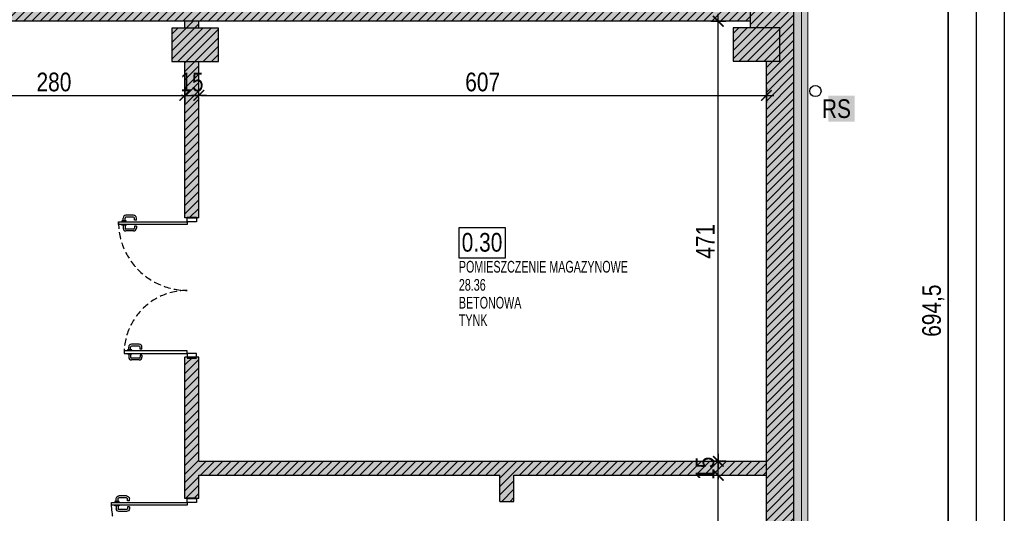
# Model space of a CAD drawing. Header units: millimetres. Extents: x 59331 to 112314, y -16110 to 34390.
# Tile 178 of 198: x 71515 to 72568, y 22689 to 23218. Entities that reach past the tile are written whole.
import ezdxf

# ---------------------------------------------------------------- set-up
doc = ezdxf.new("R2010")
doc.units = ezdxf.units.MM
doc.linetypes.add('DASHED', pattern=[0.75, 0.5, -0.25])
doc.layers.get('DEFPOINTS').update_dxf_attribs({"lineweight": 9})
for name, color, linetype in [('_HSA_HATCH_WYPEŁNIENIA_PRZEGRÓD', 205, 'Continuous'), ('_HSA_NUMERACJA POMIESZCZEN', 43, 'Continuous'), ('_HSA_OPIS', 43, 'Continuous'), ('_HSA_STOLARKA_WEWNĘTRZNA', 132, 'Continuous'), ('_HSA_WYM_100', 141, 'Continuous'), ('_HSA_ŚCIANY_CIENKIE', 2, 'Continuous'), ('_HSA_ŚCIANY_DZIAŁOWE', 6, 'Continuous'), ('_HSA_ŚCIANY_KONSTRUKCYJNE', 3, 'Continuous'), ('_HSA_ŚCIANY_MUROWANE', 4, 'Continuous')]:
    doc.layers.add(name, color=color, linetype=linetype)
doc.layers.add('_HSA_IZOLACJA_TERMICZNA', color=2, linetype='Continuous', lineweight=5)
doc.layers.add('_HSA_NUMERACJA POMIESZCZEN POMOC', color=7, linetype='Continuous', true_color=0x38940a, plot=False)
doc.layers.add('_HSA_UWAGI', color=50, linetype='Continuous', plot=False)
doc.styles.add('ARIAL_100', font='Arial.ttf', dxfattribs={"width": 0.8, "height": 20})
doc.styles.add('ARIAL_50', font='Arial Narrow.ttf', dxfattribs={"width": 0.8, "height": 10})
doc.linetypes.add('BATTING', pattern='A,0.00254,-2.54,[134,ltypeshp.shx,S=2.54,R=0,X=-2.54,Y=0],-5.08,[134,ltypeshp.shx,S=2.54,R=180,X=2.54,Y=0],-2.54', length=10.16254)
doc.dimstyles.new('WYM_WEWN_100', dxfattribs={"dimtxt": 20, "dimasz": 2, "dimexe": 10, "dimexo": 0, "dimgap": 4, "dimtad": 1, "dimdec": 1, "dimrnd": 0.1, "dimtxsty": 'ARIAL_100', "dimblk": 'Wym-03', "dimcen": 0, "dimdle": 10, "dimse1": 1, "dimse2": 1, "dimclrt": 256, "dimazin": 2, "dimtfac": 1, "dimtdec": 1, "dimtix": 1, "dimtmove": 2, "dimatfit": 0, "dimfxl": 1, "dimtolj": 1, "dimtzin": 0, "dimarcsym": 0})

# ---------------------------------------------------------------- blocks, each defined once
blk = doc.blocks.new('*U29')
for p, q in [((4.2, 76), (1.1, 76)), ((4.2, 74), (1.1, 74)), ((4.2, 77.25), (5, 77.25)), ((4.2, 72.75), (4.2, 77.25)), ((8.725, 77.25), (7.925, 77.25)), ((8.725, 72.75), (8.725, 77.25)), ((8.725, 76), (11.825, 76)), ((8.725, 74), (11.825, 74)), ((-1.9, 64.86), (-1.9, 73)), ((0.1, 64.86), (0.1, 73)), ((3.2, 63.86), (1.1, 63.86)), ((3.2, 61.86), (3.2, 63.86)), ((5, 72.75), (4.2, 72.75)), ((7.925, 72.75), (8.725, 72.75)), ((9.725, 61.86), (9.725, 63.86)), ((9.725, 63.86), (11.825, 63.86)), ((12.825, 64.86), (12.825, 73)), ((14.825, 64.86), (14.825, 73)), ((3.2, 61.86), (1.1, 61.86)), ((9.725, 61.86), (11.825, 61.86))]:
    blk.add_line(p, q)
for points in [[(5, 0), (7.925, 0), (7.925, 81), (5, 81)], [(1, 0), (1, -10), (5, -10), (5, 0)], [(86, 0), (86, -10), (90, -10), (90, 0)]]:
    blk.add_lwpolyline(points, close=True)
for points in [[(0, 0), (0, -10)], [(91, 0), (91, -10)]]:
    blk.add_lwpolyline(points)
for centre, radius, start, end in [((1.1, 73), 3, 90, 180), ((1.1, 73), 1, 90, 180), ((11.825, 73), 3, 0, 90), ((11.825, 73), 1, 0, 90), ((1.1, 64.86), 3, 180, 270), ((1.1, 64.86), 1, 180, 270), ((11.825, 64.86), 3, 270, 0), ((11.825, 64.86), 1, 270, 0)]:
    blk.add_arc(centre, radius, start, end)
at = {"linetype": 'DASHED', "ltscale": 25}
blk.add_arc((5, 0), 81, 0, 90, dxfattribs=at)
blk = doc.blocks.new('NUMERACJA_POMIESZCZEŃ_200')
blk.add_lwpolyline([(50, 31.9), (0, 31.9), (0, 0), (50, 0)], close=True)
at = {"style": 'ARIAL_100', "width": 0.8}
blk.add_attdef('OPIS_TABELKA', (3, 6.5), '', height=20, dxfattribs=at)
at = {"layer": '_HSA_NUMERACJA POMIESZCZEN POMOC', "style": 'ARIAL_50', "width": 0.8}
for tag, p in [('NAZWA', (0, -15.9)), ('POWIERZCHNIA', (0, -35.3)), ('POSADZKA', (0, -54.4)), ('SUFIT', (0, -73.1))]:
    blk.add_attdef(tag, p, '', height=12.5, dxfattribs=at)
blk = doc.blocks.new('*U363')
for p, q in [((-68.3, 63.75), (-67.5, 63.75)), ((-68.3, 59.25), (-68.3, 63.75)), ((-63.775, 63.75), (-64.575, 63.75)), ((-63.775, 59.25), (-63.775, 63.75)), ((63.675, 57.36), (63.675, 65.5)), ((65.675, 57.36), (65.675, 65.5)), ((69.775, 68.5), (66.675, 68.5)), ((69.775, 66.5), (66.675, 66.5)), ((69.775, 69.75), (70.575, 69.75)), ((69.775, 65.25), (69.775, 69.75)), ((70.575, 65.25), (69.775, 65.25)), ((74.3, 69.75), (73.5, 69.75)), ((73.5, 65.25), (74.3, 65.25)), ((74.3, 65.25), (74.3, 69.75)), ((74.3, 68.5), (77.4, 68.5)), ((74.3, 66.5), (77.4, 66.5)), ((78.4, 57.36), (78.4, 65.5)), ((80.4, 57.36), (80.4, 65.5)), ((-74.4, 51.36), (-74.4, 59.5)), ((-72.4, 51.36), (-72.4, 59.5)), ((-68.3, 62.5), (-71.4, 62.5)), ((-68.3, 60.5), (-71.4, 60.5)), ((-67.5, 59.25), (-68.3, 59.25)), ((-64.575, 59.25), (-63.775, 59.25)), ((-63.775, 62.5), (-60.675, 62.5)), ((-63.775, 60.5), (-60.675, 60.5)), ((-59.675, 51.36), (-59.675, 59.5)), ((-57.675, 51.36), (-57.675, 59.5)), ((68.775, 56.36), (66.675, 56.36)), ((68.775, 54.36), (66.675, 54.36)), ((68.775, 54.36), (68.775, 56.36)), ((75.3, 54.36), (75.3, 56.36)), ((75.3, 56.36), (77.4, 56.36)), ((75.3, 54.36), (77.4, 54.36)), ((-69.3, 50.36), (-71.4, 50.36)), ((-69.3, 48.36), (-71.4, 48.36)), ((-69.3, 48.36), (-69.3, 50.36)), ((-62.775, 48.36), (-62.775, 50.36)), ((-62.775, 50.36), (-60.675, 50.36)), ((-62.775, 48.36), (-60.675, 48.36))]:
    blk.add_line(p, q)
for points in [[(-67.5, 0), (-64.575, 0), (-64.575, 67.5), (-67.5, 67.5)], [(73.5, 0), (70.575, 0), (70.575, 73.5), (73.5, 73.5)], [(77.5, 0), (77.5, -10), (73.5, -10), (73.5, 0)], [(-71.5, 0), (-71.5, -10), (-67.5, -10), (-67.5, 0)]]:
    blk.add_lwpolyline(points, close=True)
for points in [[(78.5, 0), (78.5, -10)], [(-72.5, 0), (-72.5, -10)]]:
    blk.add_lwpolyline(points)
at = {"linetype": 'DASHED', "ltscale": 15}
for centre, radius, start, end in [((-67.5, 0), 67.5, 0, 90), ((73.5, 0), 73.5, 90, 180)]:
    blk.add_arc(centre, radius, start, end, dxfattribs=at)
for centre, radius, start, end in [((66.675, 65.5), 3, 90, 180), ((66.675, 65.5), 1, 90, 180), ((77.4, 65.5), 3, 0, 90), ((77.4, 65.5), 1, 0, 90), ((-71.4, 59.5), 3, 90, 180), ((-71.4, 59.5), 1, 90, 180), ((-60.675, 59.5), 3, 0, 90), ((-60.675, 59.5), 1, 0, 90), ((66.675, 57.36), 3, 180, 270), ((66.675, 57.36), 1, 180, 270), ((77.4, 57.36), 3, 270, 0), ((77.4, 57.36), 1, 270, 0), ((-71.4, 51.36), 3, 180, 270), ((-71.4, 51.36), 1, 180, 270), ((-60.675, 51.36), 3, 270, 0), ((-60.675, 51.36), 1, 270, 0)]:
    blk.add_arc(centre, radius, start, end)
blk = doc.blocks.new('Wym-03')
for p, q in [((-4, 0), (4, 0)), ((0, 4), (0, -4))]:
    blk.add_line(p, q)
blk.add_lwpolyline([(-2.83, -2.83, 0.8, 0.8, 0), (2.83, 2.83, 0.05, 0.05, 0)], format="xyseb")
blk = doc.blocks.new('*D430')
at = {"layer": '_HSA_WYM_100', "color": 0, "lineweight": -2, "transparency": 16777216}
blk.add_line((72508.2, 22561.2), (72508.2, 23251.5), dxfattribs=at)
at = {"layer": 'DEFPOINTS', "color": 0, "transparency": 16777216}
for p in [(72358.2, 23253.5), (72508.2, 23253.5), (72343.2, 22559.2)]:
    blk.add_point(p, dxfattribs=at)
at = {"layer": '_HSA_WYM_100', "color": 0, "lineweight": -2, "transparency": 16777216, "xscale": 2, "yscale": 2, "zscale": 2}
for p, rotation in [((72508.2, 23253.5), 90), ((72508.2, 22559.2), 270)]:
    blk.add_blockref('Wym-03', p, dxfattribs=dict(at, rotation=rotation))
at = {"layer": '_HSA_WYM_100', "transparency": 16777216, "insert": (72492.2, 22906.3), "char_height": 20, "attachment_point": 5, "rotation": 90, "style": 'ARIAL_100'}
blk.add_mtext('\\A1;694,5', dxfattribs=at)
blk = doc.blocks.new('*D452')
at = {"layer": '_HSA_WYM_100', "color": 0, "lineweight": -2, "transparency": 16777216}
blk.add_line((72538.2, 23251.5), (72538.2, 19529.4), dxfattribs=at)
at = {"layer": 'DEFPOINTS', "color": 0, "transparency": 16777216}
for p in [(72358.2, 23253.5), (72358.2, 19527.4), (72538.2, 19527.4)]:
    blk.add_point(p, dxfattribs=at)
at = {"layer": '_HSA_WYM_100', "color": 0, "lineweight": -2, "transparency": 16777216, "xscale": 2, "yscale": 2, "zscale": 2}
for p, rotation in [((72538.2, 23253.5), 90), ((72538.2, 19527.4), 270)]:
    blk.add_blockref('Wym-03', p, dxfattribs=dict(at, rotation=rotation))
at = {"layer": '_HSA_WYM_100', "transparency": 16777216, "insert": (72524, 21390.5), "char_height": 20, "attachment_point": 5, "rotation": 90, "style": 'ARIAL_100'}
blk.add_mtext('\\A1;3726', dxfattribs=at)
blk = doc.blocks.new('*D699')
at = {"layer": '_HSA_WYM_100', "color": 0, "lineweight": -2, "transparency": 16777216}
blk.add_line((71413.8, 23136.8), (71689.8, 23136.8), dxfattribs=at)
at = {"layer": 'DEFPOINTS', "color": 0, "transparency": 16777216}
for p in [(71411.8, 23173), (71691.8, 23173), (71691.8, 23136.8)]:
    blk.add_point(p, dxfattribs=at)
at = {"layer": '_HSA_WYM_100', "color": 0, "lineweight": -2, "transparency": 16777216, "xscale": 2, "yscale": 2, "zscale": 2, "rotation": 180.0000000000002}
blk.add_blockref('Wym-03', (71411.8, 23136.8), dxfattribs=at)
at = {"layer": '_HSA_WYM_100', "color": 0, "lineweight": -2, "transparency": 16777216, "xscale": 2, "yscale": 2, "zscale": 2}
blk.add_blockref('Wym-03', (71691.8, 23136.8), dxfattribs=at)
at = {"layer": '_HSA_WYM_100', "transparency": 16777216, "insert": (71551.8, 23151), "char_height": 20, "attachment_point": 5, "style": 'ARIAL_100'}
blk.add_mtext('\\A1;280', dxfattribs=at)
blk = doc.blocks.new('*D700')
at = {"layer": '_HSA_WYM_100', "color": 0, "lineweight": -2, "transparency": 16777216}
for p, q in [((71689.8, 23136.8), (71687.8, 23136.8)), ((71691.8, 23136.8), (71706.8, 23136.8)), ((71708.8, 23136.8), (71710.8, 23136.8))]:
    blk.add_line(p, q, dxfattribs=at)
at = {"layer": 'DEFPOINTS', "color": 0, "transparency": 16777216}
for p in [(71691.8, 23173), (71706.8, 23173), (71706.8, 23136.8)]:
    blk.add_point(p, dxfattribs=at)
at = {"layer": '_HSA_WYM_100', "color": 0, "lineweight": -2, "transparency": 16777216, "xscale": 2, "yscale": 2, "zscale": 2}
blk.add_blockref('Wym-03', (71691.8, 23136.8), dxfattribs=at)
at = {"layer": '_HSA_WYM_100', "color": 0, "lineweight": -2, "transparency": 16777216, "xscale": 2, "yscale": 2, "zscale": 2, "rotation": 180.0000000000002}
blk.add_blockref('Wym-03', (71706.8, 23136.8), dxfattribs=at)
at = {"layer": '_HSA_WYM_100', "transparency": 16777216, "insert": (71699.3, 23151), "char_height": 20, "attachment_point": 5, "style": 'ARIAL_100'}
blk.add_mtext('\\A1;15', dxfattribs=at)
blk = doc.blocks.new('*D701')
at = {"layer": '_HSA_WYM_100', "color": 0, "lineweight": -2, "transparency": 16777216}
blk.add_line((71708.8, 23136.8), (72311.8, 23136.8), dxfattribs=at)
at = {"layer": 'DEFPOINTS', "color": 0, "transparency": 16777216}
for p in [(71706.8, 23173), (72313.8, 23173.3), (72313.8, 23136.8)]:
    blk.add_point(p, dxfattribs=at)
at = {"layer": '_HSA_WYM_100', "color": 0, "lineweight": -2, "transparency": 16777216, "xscale": 2, "yscale": 2, "zscale": 2, "rotation": 180.0000000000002}
blk.add_blockref('Wym-03', (71706.8, 23136.8), dxfattribs=at)
at = {"layer": '_HSA_WYM_100', "color": 0, "lineweight": -2, "transparency": 16777216, "xscale": 2, "yscale": 2, "zscale": 2}
blk.add_blockref('Wym-03', (72313.8, 23136.8), dxfattribs=at)
at = {"layer": '_HSA_WYM_100', "transparency": 16777216, "insert": (72010.3, 23151), "char_height": 20, "attachment_point": 5, "style": 'ARIAL_100'}
blk.add_mtext('\\A1;607', dxfattribs=at)
blk = doc.blocks.new('*D792')
at = {"layer": '_HSA_WYM_100', "color": 0, "lineweight": -2, "transparency": 16777216}
blk.add_line((72262.3, 22371.1), (72262.3, 22728.1), dxfattribs=at)
at = {"layer": 'DEFPOINTS', "color": 0, "transparency": 16777216}
for p in [(72262.3, 22730.1), (72313.8, 22730.1), (72313.8, 22369.1)]:
    blk.add_point(p, dxfattribs=at)
at = {"layer": '_HSA_WYM_100', "color": 0, "lineweight": -2, "transparency": 16777216, "xscale": 2, "yscale": 2, "zscale": 2}
for p, rotation in [((72262.3, 22730.1), 89.9999999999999), ((72262.3, 22369.1), 269.9999999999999)]:
    blk.add_blockref('Wym-03', p, dxfattribs=dict(at, rotation=rotation))
at = {"layer": '_HSA_WYM_100', "transparency": 16777216, "insert": (72248.1, 22549.6), "char_height": 20, "attachment_point": 5, "rotation": 90, "style": 'ARIAL_100'}
blk.add_mtext('\\A1;361', dxfattribs=at)
blk = doc.blocks.new('*D793')
at = {"layer": '_HSA_WYM_100', "color": 0, "lineweight": -2, "transparency": 16777216}
for p, q in [((72262.3, 22747.1), (72262.3, 22749.1)), ((72262.3, 22730.1), (72262.3, 22745.1)), ((72262.3, 22728.1), (72262.3, 22726.1))]:
    blk.add_line(p, q, dxfattribs=at)
at = {"layer": 'DEFPOINTS', "color": 0, "transparency": 16777216}
for p in [(72262.3, 22745.1), (72313.8, 22745.1), (72313.8, 22730.1)]:
    blk.add_point(p, dxfattribs=at)
at = {"layer": '_HSA_WYM_100', "color": 0, "lineweight": -2, "transparency": 16777216, "xscale": 2, "yscale": 2, "zscale": 2}
for p, rotation in [((72262.3, 22745.1), 269.9999999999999), ((72262.3, 22730.1), 89.99999999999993)]:
    blk.add_blockref('Wym-03', p, dxfattribs=dict(at, rotation=rotation))
at = {"layer": '_HSA_WYM_100', "transparency": 16777216, "insert": (72248.1, 22737.6), "char_height": 20, "attachment_point": 5, "rotation": 90, "style": 'ARIAL_100'}
blk.add_mtext('\\A1;15', dxfattribs=at)
blk = doc.blocks.new('*D794')
at = {"layer": '_HSA_WYM_100', "color": 0, "lineweight": -2, "transparency": 16777216}
blk.add_line((72262.3, 22747.1), (72262.3, 23214.1), dxfattribs=at)
at = {"layer": 'DEFPOINTS', "color": 0, "transparency": 16777216}
for p in [(72262.3, 23216.1), (72296.8, 23216.1), (72313.8, 22745.1)]:
    blk.add_point(p, dxfattribs=at)
at = {"layer": '_HSA_WYM_100', "color": 0, "lineweight": -2, "transparency": 16777216, "xscale": 2, "yscale": 2, "zscale": 2}
for p, rotation in [((72262.3, 23216.1), 89.9999999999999), ((72262.3, 22745.1), 269.9999999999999)]:
    blk.add_blockref('Wym-03', p, dxfattribs=dict(at, rotation=rotation))
at = {"layer": '_HSA_WYM_100', "transparency": 16777216, "insert": (72248.3, 22980.6), "char_height": 20, "attachment_point": 5, "rotation": 90, "style": 'ARIAL_100'}
blk.add_mtext('\\A1;471', dxfattribs=at)

msp = doc.modelspace()

# ---------------------------------------------------------------- hatches: boundary and pattern name
at = {"layer": '_HSA_HATCH_WYPEŁNIENIA_PRZEGRÓD', "true_color": 0x969696}
msp.add_hatch(color=252, dxfattribs=at).paths.add_polyline_path([(72278.19, 23173.28), (72278.19, 23209), (72296.81, 23209), (72296.81, 23216.14), (60490.33, 23216.14), (60490.33, 23253.53), (72358.19, 23253.53), (72358.19, 22564.17), (72343.19, 22564.17), (72343.19, 22559.17), (72313.81, 22559.17), (72313.81, 23173.28)])
at = {"layer": '_HSA_HATCH_WYPEŁNIENIA_PRZEGRÓD'}
h = msp.add_hatch(dxfattribs=at)
h.set_pattern_fill('ANSI31', color=256, scale=2, style=0)
h.set_pattern_definition([(45, (0, -5754.548), (-4.49012806, 4.49012806), [])])
h.paths.add_polyline_path([(72278.19, 23173.28), (72278.19, 23209), (72296.81, 23209), (72296.81, 23216.14), (60490.33, 23216.14), (60490.33, 23238.53), (72343.19, 23238.53), (72343.19, 22559.17), (72313.81, 22559.17), (72313.81, 23173.28)])
h = msp.add_hatch(dxfattribs=at)
h.set_pattern_fill('ANSI31', color=256, scale=2, angle=-1e-13, style=0)
h.paths.add_polyline_path([(71706.81, 23208.7), (71706.81, 23216.14), (71691.81, 23216.14), (71691.81, 23208.7)])
h.paths.add_polyline_path([(71677.81, 23208.7), (71677.81, 23172.98), (71727.81, 23172.98), (71727.81, 23208.7)])
h.paths.add_polyline_path([(71706.81, 23172.98), (71691.81, 23172.98), (71691.81, 23005.54), (71706.81, 23005.54)])
h.paths.add_polyline_path([(72028.81, 22730.14), (72028.81, 22702.23), (72043.81, 22702.23), (72043.81, 22730.14), (72313.81, 22730.14), (72313.81, 22745.14), (71706.81, 22745.14), (71706.81, 22856.54), (71691.81, 22856.54), (71691.81, 22705.14), (71706.81, 22705.14), (71706.81, 22730.14)])
h.paths.add_polyline_path([(72043.81, 22617.23), (72028.81, 22617.23), (72028.81, 22591.14), (71991.75, 22591.14), (71991.75, 22579.14), (72028.81, 22579.14), (72028.81, 22525.32), (72043.81, 22525.32)])
h.paths.add_polyline_path([(71822.13, 22591.14), (71822.13, 22579.14), (71860.81, 22579.14), (71860.81, 22369.14), (71706.81, 22369.14), (71706.81, 22579.14), (71752.13, 22579.14), (71752.13, 22591.14), (71706.81, 22591.14), (71706.81, 22616.14), (71691.81, 22616.14), (71691.81, 22208.9), (71706.81, 22208.9), (71706.81, 22357.14), (72313.81, 22357.14), (72313.81, 22369.14), (72073.95, 22369.14), (72073.95, 22429.09), (72063.81, 22429.09), (72043.81, 22429.09), (72043.81, 22443.09), (72063.81, 22443.09), (72073.95, 22443.09), (72073.95, 22453.09), (72063.81, 22453.09), (72043.81, 22453.09), (72043.81, 22467.09), (72063.81, 22467.09), (72073.95, 22467.09), (72073.95, 22477.09), (72063.81, 22477.09), (72043.81, 22477.09), (72043.81, 22491.09), (72063.81, 22491.09), (72073.95, 22491.09), (72073.95, 22501.09), (72063.81, 22501.09), (72043.81, 22501.09), (72043.81, 22515.09), (72063.81, 22515.09), (72073.95, 22515.09), (72073.95, 22525.32), (72028.81, 22525.32), (72028.81, 22419.09), (72043.81, 22419.09), (72063.81, 22419.09), (72063.81, 22405.09), (72043.81, 22405.09), (72028.81, 22405.09), (72028.81, 22395.09), (72043.81, 22395.09), (72063.81, 22395.09), (72063.81, 22381.09), (72043.81, 22381.09), (72028.81, 22381.09), (72028.81, 22369.14), (71873.81, 22369.14), (71873.81, 22579.14), (71921.75, 22579.14), (71921.75, 22591.14)])
h.paths.add_polyline_path([(71706.81, 21990.42), (71706.81, 22108.9), (71691.81, 22108.9), (71691.81, 21940.02), (71706.81, 21940.02), (71706.81, 21975.42), (72313.81, 21975.42), (72313.81, 21990.42)])
h.paths.add_polyline_path([(71706.81, 21696.88), (71706.81, 21840.02), (71691.81, 21840.02), (71691.81, 21568.86), (71706.81, 21568.86), (71706.81, 21681.88), (72313.81, 21681.88), (72313.81, 21696.88)])
at = {"layer": '_HSA_HATCH_WYPEŁNIENIA_PRZEGRÓD', "true_color": 0x969696}
h = msp.add_hatch(color=252, dxfattribs=at)
h.paths.add_polyline_path([(71706.81, 23216.14), (71691.81, 23216.14), (71691.81, 23208.7), (71706.81, 23208.7)])
h.paths.add_polyline_path([(71727.81, 23208.7), (71677.81, 23208.7), (71677.81, 23172.98), (71727.81, 23172.98)])
h.paths.add_polyline_path([(71706.81, 23172.98), (71691.81, 23172.98), (71691.81, 23005.54), (71706.81, 23005.54)])
h.paths.add_polyline_path([(72313.81, 22745.14), (71706.81, 22745.14), (71706.81, 22856.54), (71691.81, 22856.54), (71691.81, 22705.14), (71706.81, 22705.14), (71706.81, 22730.14), (72028.81, 22730.14), (72028.81, 22702.23), (72043.81, 22702.23), (72043.81, 22730.14), (72313.81, 22730.14)])
h.paths.add_polyline_path([(72043.81, 22617.23), (72028.81, 22617.23), (72028.81, 22591.14), (71991.75, 22591.14), (71991.75, 22579.14), (72028.81, 22579.14), (72028.81, 22525.32), (72043.81, 22525.32)])
h.paths.add_polyline_path([(71921.75, 22591.14), (71822.13, 22591.14), (71822.13, 22579.14), (71860.81, 22579.14), (71860.81, 22369.14), (71706.81, 22369.14), (71706.81, 22579.14), (71752.13, 22579.14), (71752.13, 22591.14), (71706.81, 22591.14), (71706.81, 22616.14), (71691.81, 22616.14), (71691.81, 22208.9), (71706.81, 22208.9), (71706.81, 22357.14), (72313.81, 22357.14), (72313.81, 22369.14), (72073.95, 22369.14), (72073.95, 22429.09), (72063.81, 22429.09), (72043.81, 22429.09), (72043.81, 22443.09), (72063.81, 22443.09), (72073.95, 22443.09), (72073.95, 22453.09), (72063.81, 22453.09), (72043.81, 22453.09), (72043.81, 22467.09), (72063.81, 22467.09), (72073.95, 22467.09), (72073.95, 22477.09), (72063.81, 22477.09), (72043.81, 22477.09), (72043.81, 22491.09), (72063.81, 22491.09), (72073.95, 22491.09), (72073.95, 22501.09), (72063.81, 22501.09), (72043.81, 22501.09), (72043.81, 22515.09), (72063.81, 22515.09), (72073.95, 22515.09), (72073.95, 22525.32), (72028.81, 22525.32), (72028.81, 22419.09), (72043.81, 22419.09), (72063.81, 22419.09), (72063.81, 22405.09), (72043.81, 22405.09), (72028.81, 22405.09), (72028.81, 22395.09), (72043.81, 22395.09), (72063.81, 22395.09), (72063.81, 22381.09), (72043.81, 22381.09), (72028.81, 22381.09), (72028.81, 22369.14), (71873.81, 22369.14), (71873.81, 22579.14), (71921.75, 22579.14)])
h.paths.add_polyline_path([(72313.81, 21990.42), (71706.81, 21990.42), (71706.81, 22108.9), (71691.81, 22108.9), (71691.81, 21940.02), (71706.81, 21940.02), (71706.81, 21975.42), (72313.81, 21975.42)])
h.paths.add_polyline_path([(72313.81, 21696.88), (71706.81, 21696.88), (71706.81, 21840.02), (71691.81, 21840.02), (71691.81, 21568.86), (71706.81, 21568.86), (71706.81, 21681.88), (72313.81, 21681.88)])

# ---------------------------------------------------------------- linework, layer by layer
at = {"layer": '_HSA_IZOLACJA_TERMICZNA', "color": 8, "linetype": 'BATTING', "ltscale": 0.6}
msp.add_line((72351.19, 23253.53), (72351.19, 22564.17), dxfattribs=at)
at = {"layer": '_HSA_IZOLACJA_TERMICZNA'}
msp.add_line((72358.19, 23253.53), (72358.19, 22564.17), dxfattribs=at)
at = {"layer": '_HSA_UWAGI'}
for points in [[(60221.33, 23463.53), (72568.19, 23463.53), (72568.19, 19317.42), (60221.33, 19317.42)], [(60251.33, 23433.53), (72538.19, 23433.53), (72538.19, 19347.42), (60251.33, 19347.42)], [(60281.33, 23403.53), (72508.19, 23403.53), (72508.19, 19377.42), (60281.33, 19377.42)]]:
    msp.add_lwpolyline(points, close=True, dxfattribs=at)
at = {"layer": '_HSA_ŚCIANY_CIENKIE'}
msp.add_circle((72366.19, 23141.42), 6, dxfattribs=at)
at = {"layer": '_HSA_ŚCIANY_DZIAŁOWE'}
for p, q in [((71691.81, 23208.7), (71691.81, 23216.14)), ((71706.81, 23208.7), (71706.81, 23216.14)), ((71691.81, 23005.54), (71691.81, 23172.98)), ((71706.81, 23005.54), (71706.81, 23172.98)), ((71706.81, 23005.54), (71691.81, 23005.54)), ((71691.81, 22705.14), (71691.81, 22856.54)), ((71706.81, 22856.54), (71691.81, 22856.54)), ((71706.81, 22745.14), (71706.81, 22856.54)), ((71706.81, 22745.14), (72313.81, 22745.14)), ((71706.81, 22730.14), (72028.81, 22730.14)), ((71706.81, 22705.14), (71706.81, 22730.14)), ((72028.81, 22702.23), (72028.81, 22730.14)), ((72043.81, 22702.23), (72043.81, 22730.14)), ((72043.81, 22730.14), (72313.81, 22730.14)), ((72028.81, 22702.23), (72043.81, 22702.23))]:
    msp.add_line(p, q, dxfattribs=at)
msp.add_lwpolyline([(71706.81, 22705.14), (71691.81, 22705.14)], dxfattribs=at)
at = {"layer": '_HSA_ŚCIANY_KONSTRUKCYJNE'}
for points in [[(72328.19, 23173.28), (72328.19, 23209), (72278.19, 23209), (72278.19, 23173.28)], [(72328.19, 23173.28), (72328.19, 23209), (72278.19, 23209), (72278.19, 23173.28)], [(71727.81, 23172.98), (71727.81, 23208.7), (71677.81, 23208.7), (71677.81, 23172.98)]]:
    msp.add_lwpolyline(points, close=True, dxfattribs=at)
at = {"layer": '_HSA_ŚCIANY_MUROWANE', "ltscale": 0.07}
for p, q in [((72296.81, 23209), (72296.81, 23238.53)), ((72343.19, 22559.17), (72343.19, 23238.53)), ((72296.81, 23216.14), (60490.33, 23216.14)), ((72313.81, 22559.17), (72313.81, 23173.28))]:
    msp.add_line(p, q, dxfattribs=at)

# ---------------------------------------------------------------- block references
at = {"layer": '_HSA_NUMERACJA POMIESZCZEN', "linetype": 'Continuous'}
msp.add_blockref('NUMERACJA_POMIESZCZEŃ_200', (71984.87, 22963.01), dxfattribs=at).add_auto_attribs({'SUFIT': 'TYNK', 'POSADZKA': 'BETONOWA', 'POWIERZCHNIA': '28.36', 'NAZWA': 'POMIESZCZENIE MAGAZYNOWE', 'OPIS_TABELKA': '0.30'})
at = {"layer": '_HSA_STOLARKA_WEWNĘTRZNA', "rotation": 90.00000000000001}
msp.add_blockref('*U363', (71694.31, 22928.04), dxfattribs=at)
at = {"layer": '_HSA_STOLARKA_WEWNĘTRZNA', "xscale": -1, "rotation": 90}
msp.add_blockref('*U29', (71694.31, 22706.14), dxfattribs=at)

# ---------------------------------------------------------------- texts
at = {"layer": '_HSA_OPIS', "insert": (72404.16, 23132.58), "char_height": 20, "attachment_point": 3, "style": 'ARIAL_100', "bg_fill": 1, "box_fill_scale": 1.2, "bg_fill_color": 256, "bg_fill_true_color": 16777214, "bg_fill_transparency": 0}
msp.add_mtext_dynamic_manual_height_columns('RS', width=20, gutter_width=15, heights=[0], dxfattribs=at)

# ---------------------------------------------------------------- dimensions: what is measured, and where the dimension line sits
at = {"layer": '_HSA_WYM_100'}
for base, p1, p2, angle, picture, middle in [((72508.19, 23253.53), (72343.19, 22559.17), (72358.19, 23253.53), 270, '*D430', (72492.17, 22906.35)), ((72262.29, 23216.14), (72313.81, 22745.14), (72296.81, 23216.14), 270, '*D794', (72248.25, 22980.64)), ((71691.81, 23136.82), (71411.81, 23172.98), (71691.81, 23172.98), 180, '*D699', (71551.81, 23151.03)), ((71706.81, 23136.82), (71691.81, 23172.98), (71706.81, 23172.98), 180, '*D700', (71699.31, 23151.03)), ((72313.81, 23136.82), (71706.81, 23172.98), (72313.81, 23173.28), 180, '*D701', (72010.31, 23151.03)), ((72262.29, 22745.14), (72313.81, 22730.14), (72313.81, 22745.14), 270, '*D793', (72248.08, 22737.64)), ((72262.29, 22730.14), (72313.81, 22369.14), (72313.81, 22730.14), 270, '*D792', (72248.08, 22549.64))]:
    dim = msp.add_linear_dim(base=base, p1=p1, p2=p2, angle=angle, dimstyle='WYM_WEWN_100', override={"dimrnd": 0.5}, dxfattribs=at)
    dim.commit()
    dim.dimension.update_dxf_attribs({"geometry": picture, "text_midpoint": middle})
dim = msp.add_aligned_dim(p1=(72358.19, 23253.53), p2=(72358.19, 19527.42), distance=180, dimstyle='WYM_WEWN_100', override={"dimrnd": 0.5}, dxfattribs=at)
dim.commit()
dim.dimension.update_dxf_attribs({"geometry": '*D452', "text_midpoint": (72523.97, 21390.48)})

doc.saveas('drawing.dxf')
